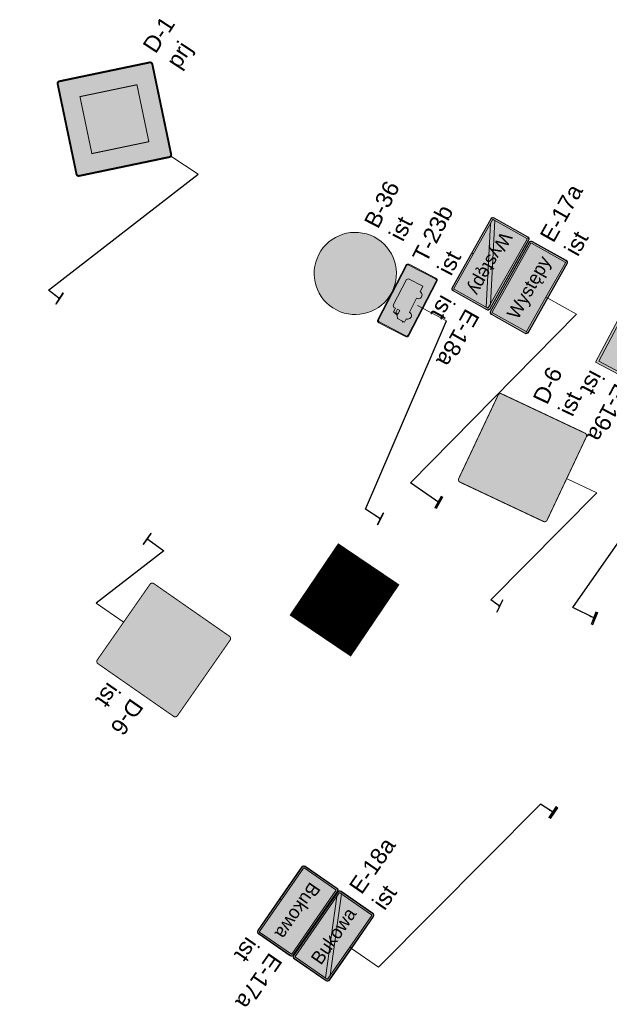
# Model space of a CAD drawing. Header units: metres. Extents: x 7442713 to 7443654, y 5636709 to 5637158.
# Tile 12 of 14: x 7443455 to 7443491, y 5637082 to 5637142. Entities that reach past the tile are written whole.
import ezdxf
from ezdxf.enums import TextEntityAlignment as Align

# ---------------------------------------------------------------- set-up
doc = ezdxf.new("R2010")
doc.units = ezdxf.units.M
doc.linetypes.add('DASHED2', pattern=[0.375, 0.25, -0.125])
for name, color, linetype in [('gaPionowe', 7, 'Continuous'), ('K_krawędź pobocza', 7, 'Continuous'), ('zzz.gaVSDodTekst', 7, 'Continuous'), ('zzz.gaVSDomyslna', 7, 'Continuous'), ('zzz.gaVSNazwa', 7, 'Continuous'), ('zzz.gaVSStan', 7, 'Continuous'), ('zzz.gaVSWielkość', 7, 'Continuous')]:
    doc.layers.add(name, color=color, linetype=linetype)
doc.styles.add('GA-ATR-TEXT', font='arial.ttf', dxfattribs={"width": 0.9})
doc.styles.add('GA-SIGN-TEXT', font='GA_OZ_PION.ttf')
doc.styles.get("Standard").update_dxf_attribs({"font": 'simplex.shx'})
doc.dimstyles.new('GA-LEADER', dxfattribs={"dimtxt": 1, "dimasz": 1, "dimexe": 1, "dimexo": 1, "dimgap": 1, "dimtad": 1, "dimtxsty": 'Standard', "dimcen": 1, "dimadec": 0, "dimazin": 0, "dimtfac": 1, "dimtmove": 0, "dimatfit": 3, "dimfxl": 1, "dimarcsym": 0})

# ---------------------------------------------------------------- blocks, each defined once
blk = doc.blocks.new('gaVSPos')
blk.add_point((0, 0))
blk = doc.blocks.new('gaVSTVcolumn0')
at = {"color": 0, "linetype": 'ByBlock', "lineweight": -2}
for p, q in [((-400, -30), (400, -30)), ((-400, -60), (-400, -30)), ((400, -60), (-400, -60)), ((400, -30), (400, -60))]:
    blk.add_line(p, q, dxfattribs=at)
blk.add_circle((0, 0), 30, dxfattribs=at)
blk = doc.blocks.new('gaVScolumn0')
at = {"color": 0, "linetype": 'ByBlock', "lineweight": -2}
blk.add_line((0, 0), (0, 400), dxfattribs=at)
at = {"color": 7, "style": 'GA-ATR-TEXT', "width": 0.9}
blk.add_attdef('X2', text='', height=150, dxfattribs=at).set_placement((-50, 0), align=Align.BOTTOM_RIGHT)
blk = doc.blocks.new('*U1036')
at = {"layer": 'zzz.gaVSDomyslna', "true_color": 0xffffff}
h = blk.add_hatch(color=7, dxfattribs=at)
edge = h.paths.add_edge_path()
edge.add_line((0, 0), (-370, 0))
edge.add_arc((-370, 30), 30, 179.9999572, 270.0000428, ccw=False)
edge.add_line((-400, 30), (-400, 396.6664))
edge.add_arc((-370, 396.6664), 30, 89.9999572, 180.0000428, ccw=False)
edge.add_line((-370, 426.6664), (370, 426.6664))
edge.add_arc((370, 396.6664), 30, -0.0000428, 90.0000428, ccw=False)
edge.add_line((400, 396.6664), (400, 30))
edge.add_arc((370, 30), 30, -90.0000428, 0.0000428, ccw=False)
edge.add_line((370, 0), (0, 0))
at = {"layer": 'zzz.gaVSDomyslna', "true_color": 0x000000}
h = blk.add_hatch(color=18, dxfattribs=at)
edge = h.paths.add_edge_path()
edge.add_line((0, 0), (0, 10))
edge.add_line((0, 10), (370, 10))
edge.add_arc((370, 30), 20, 269.9999572, 360.0000428)
edge.add_line((390, 30), (390, 396.6664))
edge.add_arc((370, 396.6664), 20, 359.9999572, 450.0000428)
edge.add_line((370, 416.6664), (-370, 416.6664))
edge.add_arc((-370, 396.6664), 20, 89.9999572, 180.0000428)
edge.add_line((-390, 396.6664), (-390, 30))
edge.add_arc((-370, 30), 20, 179.9999572, 270.0000428)
edge.add_line((-370, 10), (0, 10))
edge.add_line((0, 10), (0, 0))
edge.add_line((0, 0), (-370, 0))
edge.add_arc((-370, 30), 30, 179.9999572, 270.0000428, ccw=False)
edge.add_line((-400, 30), (-400, 396.6664))
edge.add_arc((-370, 396.6664), 30, 89.9999572, 180.0000428, ccw=False)
edge.add_line((-370, 426.6664), (370, 426.6664))
edge.add_arc((370, 396.6664), 30, -0.0000428, 90.0000428, ccw=False)
edge.add_line((400, 396.6664), (400, 30))
edge.add_arc((370, 30), 30, -90.0000428, 0.0000428, ccw=False)
edge.add_line((370, 0), (0, 0))
at = {"layer": 'zzz.gaVSDomyslna', "color": 7, "lineweight": 0, "true_color": 0xffffff}
blk.add_lwpolyline([(0, 0), (-370, 0, -0.414214), (-400, 30), (-400, 396.6664, -0.414214), (-370, 426.6664), (370, 426.6664, -0.414214), (400, 396.6664), (400, 30, -0.414214), (370, 0), (0, 0)], format="xyb", close=True, dxfattribs=at)
at = {"layer": 'zzz.gaVSDomyslna', "color": 18, "lineweight": 0, "true_color": 0x000000}
blk.add_lwpolyline([(0, 0), (0, 10), (370, 10, 0.414214), (390, 30), (390, 396.6664, 0.414214), (370, 416.6664), (-370, 416.6664, 0.414214), (-390, 396.6664), (-390, 30, 0.414214), (-370, 10), (0, 10), (0, 0), (-370, 0, -0.414214), (-400, 30), (-400, 396.6664, -0.414214), (-370, 426.6664), (370, 426.6664, -0.414214), (400, 396.6664), (400, 30, -0.414214), (370, 0), (0, 0)], format="xyb", close=True, dxfattribs=at)
blk = doc.blocks.new('*U1034')
at = {"layer": 'zzz.gaVSDomyslna', "linetype": 'ByBlock', "lineweight": -2, "true_color": 0x000000}
h = blk.add_hatch(color=18, dxfattribs=at)
h.paths.add_polyline_path([(240, 240), (220, 260), (-130, 260), (-150, 240), (-150, 220), (-200.5, 220), (-214, 160), (-250, 140), (-250, 70), (-260, 70), (-260, 60), (-250, 60), (-250, 45), (-205, 45, 1), (-115, 45), (75, 45, 1), (165, 45), (240, 45)])
h.paths.add_polyline_path([(-150, 160), (-200.909, 160), (-194.773, 190), (-150, 190)], flags=16)
at = {"layer": 'zzz.gaVSDomyslna', "color": 18, "linetype": 'ByBlock', "lineweight": -2, "true_color": 0x000000}
for p, q in [((-150, 240), (-130, 260)), ((-150, 220), (-150, 240)), ((-130, 260), (220, 260)), ((240, 240), (220, 260)), ((240, 45), (240, 240)), ((-250, 140), (-214, 160)), ((-250, 70), (-250, 140)), ((-200.5, 220), (-214, 160)), ((-200.909, 160), (-194.773, 190)), ((-200.909, 160), (-150, 160)), ((-200.5, 220), (-150, 220)), ((-194.773, 190), (-150, 190)), ((-150, 160), (-150, 190)), ((-260, 60), (-260, 70)), ((-260, 70), (-250, 70)), ((-260, 60), (-250, 60)), ((-250, 45), (-250, 60)), ((-250, 45), (-205, 45)), ((-115, 45), (75, 45)), ((165, 45), (240, 45))]:
    blk.add_line(p, q, dxfattribs=at)
for centre in [(-160, 45), (120, 45)]:
    blk.add_arc(centre, 45, 179.999848, 0, dxfattribs=at)
blk = doc.blocks.new('*U1035')
at = {"layer": 'zzz.gaVSDomyslna', "color": 18, "lineweight": 13, "true_color": 0x000000}
blk.add_blockref('*U1034', (0, 80), dxfattribs=at)
blk = doc.blocks.new('*U1033')
at = {"layer": 'zzz.gaVSDomyslna', "lineweight": 13}
for name in ['*U1036', '*U1035']:
    blk.add_blockref(name, (0, 0), dxfattribs=at)
at = {"layer": 'zzz.gaVSDodTekst', "flags": 1}
blk.add_attdef('Addtext', text='', height=1, dxfattribs=at).set_placement((0, 0), align=Align.MIDDLE_LEFT)
at = {"layer": 'zzz.gaVSDomyslna', "flags": 1}
for tag in ['Height', 'Width', 'Position', 'Route', 'ItemNo', 'ID']:
    blk.add_attdef(tag, text='', height=1, dxfattribs=at).set_placement((0, 0), align=Align.MIDDLE_LEFT)
at = {"layer": 'zzz.gaVSNazwa', "style": 'GA-ATR-TEXT'}
blk.add_attdef('Name', text='', height=200, dxfattribs=at).set_placement((500, 313), align=Align.MIDDLE_LEFT)
at = {"layer": 'zzz.gaVSStan', "style": 'GA-ATR-TEXT'}
blk.add_attdef('State', text='', height=200, dxfattribs=at).set_placement((500, -27), align=Align.MIDDLE_LEFT)
at = {"layer": 'zzz.gaVSWielkość', "flags": 1}
blk.add_attdef('Size', text='', height=1, dxfattribs=at).set_placement((0, 0), align=Align.MIDDLE_LEFT)
blk = doc.blocks.new('*U1038')
at = {"layer": 'zzz.gaVSDomyslna', "linetype": 'ByBlock', "lineweight": -2, "true_color": 0x4c4c4c}
h = blk.add_hatch(color=251, dxfattribs=at)
h.paths.add_polyline_path([(-400, 400, 1), (400, 400, 1)])
h.paths.add_polyline_path([(320, 400, -1), (-320, 400, -1)], flags=16)
at = {"layer": 'zzz.gaVSDomyslna', "color": 251, "lineweight": 0, "true_color": 0x4c4c4c}
blk.add_lwpolyline([(0, 800, -1), (0, 0, -1), (0, 800, -2.58748)], format="xyb", dxfattribs=at)
blk = doc.blocks.new('*U1039')
at = {"layer": 'zzz.gaVSDomyslna', "lineweight": 0, "true_color": 0xffffff}
blk.add_hatch(color=7, dxfattribs=at).paths.add_polyline_path([(320, 400, 1), (-320, 400, 1)])
blk = doc.blocks.new('*U1040')
at = {"layer": 'zzz.gaVSDomyslna', "lineweight": 0, "true_color": 0x2e2e2e}
h = blk.add_hatch(color=250, dxfattribs=at)
h.paths.add_polyline_path([(245.965, 594.111), (51.8545, 400), (245.965, 205.889, 0.347061)])
h.paths.add_polyline_path([(194.111, 645.965, 0.347061), (-194.111, 645.965), (0, 451.854)])
h.paths.add_polyline_path([(-245.965, 594.111, 0.347061), (-245.965, 205.889), (-51.8545, 400)])
h.paths.add_polyline_path([(194.111, 154.035), (0, 348.146), (-194.111, 154.035, 0.347061)])
blk = doc.blocks.new('*U1041')
at = {"layer": 'zzz.gaVSDomyslna', "lineweight": 0, "true_color": 0x4c4c4c}
blk.add_hatch(color=251, dxfattribs=at).paths.add_polyline_path([(-246.491, 604.064, -0.0469785), (-204.064, 646.491), (246.491, 195.936, -0.0469785), (204.064, 153.509)])
blk = doc.blocks.new('*U1042')
at = {"layer": 'zzz.gaVSDomyslna', "lineweight": 0, "true_color": 0x4c4c4c}
blk.add_hatch(color=251, dxfattribs=at).paths.add_polyline_path([(246.491, 604.064, 0.0469785), (204.064, 646.491), (-246.491, 195.936, 0.0469785), (-204.064, 153.509)])
blk = doc.blocks.new('*U1044')
at = {"layer": 'zzz.gaVSDomyslna', "color": 251, "lineweight": 13, "true_color": 0x4c4c4c, "xscale": 1.25, "yscale": 1.25}
for name in ['*U1038', '*U1041', '*U1042']:
    blk.add_blockref(name, (0, 0), dxfattribs=at)
at = {"layer": 'zzz.gaVSDomyslna', "color": 7, "lineweight": 13, "true_color": 0xffffff, "xscale": 1.25, "yscale": 1.25}
blk.add_blockref('*U1039', (0, 0), dxfattribs=at)
at = {"layer": 'zzz.gaVSDomyslna', "color": 250, "lineweight": 13, "true_color": 0x2e2e2e, "xscale": 1.25, "yscale": 1.25}
blk.add_blockref('*U1040', (0, 0), dxfattribs=at)
blk = doc.blocks.new('*U1037')
at = {"layer": 'zzz.gaVSDomyslna', "lineweight": 13}
blk.add_blockref('*U1044', (0, 0), dxfattribs=at)
at = {"layer": 'zzz.gaVSDodTekst', "flags": 1}
blk.add_attdef('Addtext', text='', height=1, dxfattribs=at).set_placement((0, 0), align=Align.MIDDLE_LEFT)
at = {"layer": 'zzz.gaVSDomyslna', "flags": 1}
for tag in ['Height', 'Width', 'Position', 'Route', 'ItemNo', 'ID']:
    blk.add_attdef(tag, text='', height=1, dxfattribs=at).set_placement((0, 0), align=Align.MIDDLE_LEFT)
at = {"layer": 'zzz.gaVSNazwa', "style": 'GA-ATR-TEXT'}
blk.add_attdef('Name', text='', height=200, dxfattribs=at).set_placement((600, 600), align=Align.MIDDLE_LEFT)
at = {"layer": 'zzz.gaVSStan', "style": 'GA-ATR-TEXT'}
blk.add_attdef('State', text='', height=200, dxfattribs=at).set_placement((600, 260), align=Align.MIDDLE_LEFT)
at = {"layer": 'zzz.gaVSWielkość', "flags": 1}
blk.add_attdef('Size', text='', height=1, dxfattribs=at).set_placement((0, 0), align=Align.MIDDLE_LEFT)
blk = doc.blocks.new('*U1046')
at = {"layer": 'zzz.gaVSDomyslna', "lineweight": 0, "true_color": 0x2e2e2e}
h = blk.add_hatch(color=250, dxfattribs=at)
edge = h.paths.add_edge_path()
edge.add_line((-280, 594), (280, 594))
edge.add_arc((280, 580), 14, -0.00027, 89.99994, ccw=False)
edge.add_line((294, 580), (294, 20))
edge.add_arc((280, 20), 14, -89.99991, -0.00027, ccw=False)
edge.add_line((280, 6), (-280, 6))
edge.add_arc((-280, 20), 14, 180.00015, 269.99979, ccw=False)
edge.add_line((-294, 20), (-294, 580))
edge.add_arc((-280, 580), 14, 89.99994, 180.00015, ccw=False)
blk = doc.blocks.new('*U1047')
at = {"layer": 'zzz.gaVSDomyslna', "color": 7, "lineweight": 0, "true_color": 0xffffff, "const_width": 6}
blk.add_lwpolyline([(280, 3), (-280, 3, -0.414214), (-297, 20), (-297, 580, -0.414214), (-280, 597), (280, 597, -0.414214), (297, 580), (297, 20, -0.414214), (280, 3, -1)], format="xyb", dxfattribs=at)
blk = doc.blocks.new('*U1048')
at = {"layer": 'zzz.gaVSDomyslna', "lineweight": 0, "true_color": 0xffffff}
blk.add_hatch(color=7, dxfattribs=at).paths.add_polyline_path([(0, 484), (-279.438, 0), (279.438, 0)])
blk = doc.blocks.new('*U1049')
at = {"layer": 'zzz.gaVSDomyslna', "lineweight": 0, "true_color": 0x000000}
h = blk.add_hatch(color=18, dxfattribs=at)
h.paths.add_polyline_path([(-24, 372, 1), (24, 372, 1)])
h.paths.add_polyline_path([(49.7297, 326.351), (0, 345), (-37.2973, 261.081), (-87.4155, 210.963), (-75.7601, 185.321), (-18.6486, 242.432), (-9.72973, 259.459), (0, 186.486), (-46.6216, 121.216), (-77.8378, 27.5676), (-112.5, 23.2348), (-112.5, 11.6777), (-51.0384, 0), (-18.6486, 102.568), (20.4993, 150.613), (90.969, 27.2907), (68.459, 9.13869), (68.459, 0), (93.2432, 0), (134.934, 23.8234), (57.3273, 171.982), (59.8365, 179.509), (49.7297, 223.784), (49.7297, 279.73), (74.5946, 247.095), (74.5946, 163.176), (99.4595, 177.162), (99.4595, 261.081)])
h.paths.add_polyline_path([(219.122, 83.9189), (111.876, 83.9189), (121.645, 65.2703), (228.446, 65.2703)])
h.paths.add_polyline_path([(50.0186, 83.9189), (-16.7151, 83.9189), (-22.6042, 65.2703), (60.675, 65.2703)], flags=17)
h.paths.add_polyline_path([(-66.917, 83.9189), (-219.122, 83.9189), (-228.446, 65.2703), (-73.1332, 65.2703)])
blk = doc.blocks.new('*U1051')
at = {"layer": 'zzz.gaVSDomyslna', "color": 7, "lineweight": 13, "true_color": 0xffffff, "xscale": 2, "yscale": 2}
for name, p in [('*U1047', (0, 0)), ('*U1048', (0, 192))]:
    blk.add_blockref(name, p, dxfattribs=at)
at = {"layer": 'zzz.gaVSDomyslna', "color": 250, "lineweight": 13, "true_color": 0x2e2e2e, "xscale": 2, "yscale": 2}
blk.add_blockref('*U1046', (0, 0), dxfattribs=at)
at = {"layer": 'zzz.gaVSDomyslna', "color": 18, "lineweight": 13, "true_color": 0x000000, "xscale": 2, "yscale": 2}
blk.add_blockref('*U1049', (0, 216), dxfattribs=at)
blk = doc.blocks.new('*U1045')
at = {"layer": 'zzz.gaVSDomyslna', "lineweight": 13}
blk.add_blockref('*U1051', (0, 0), dxfattribs=at)
at = {"layer": 'zzz.gaVSDodTekst', "flags": 1}
blk.add_attdef('Addtext', text='', height=1, dxfattribs=at).set_placement((0, 0), align=Align.MIDDLE_LEFT)
at = {"layer": 'zzz.gaVSDomyslna', "flags": 1}
for tag in ['Height', 'Width', 'Position', 'Route', 'ItemNo', 'ID']:
    blk.add_attdef(tag, text='', height=1, dxfattribs=at).set_placement((0, 0), align=Align.MIDDLE_LEFT)
at = {"layer": 'zzz.gaVSNazwa', "style": 'GA-ATR-TEXT'}
blk.add_attdef('Name', text='', height=200, dxfattribs=at).set_placement((700, 700), align=Align.MIDDLE_LEFT)
at = {"layer": 'zzz.gaVSStan', "style": 'GA-ATR-TEXT'}
blk.add_attdef('State', text='', height=200, dxfattribs=at).set_placement((700, 360), align=Align.MIDDLE_LEFT)
at = {"layer": 'zzz.gaVSWielkość', "flags": 1}
blk.add_attdef('Size', text='', height=1, dxfattribs=at).set_placement((0, 0), align=Align.MIDDLE_LEFT)
blk = doc.blocks.new('*U1053')
at = {"layer": 'zzz.gaVSDomyslna', "lineweight": 0, "true_color": 0x2e2e2e}
h = blk.add_hatch(color=250, dxfattribs=at)
edge = h.paths.add_edge_path()
edge.add_line((-280, 594), (280, 594))
edge.add_arc((280, 580), 14, -0.00027, 89.99994, ccw=False)
edge.add_line((294, 580), (294, 20))
edge.add_arc((280, 20), 14, -89.99991, -0.00027, ccw=False)
edge.add_line((280, 6), (-280, 6))
edge.add_arc((-280, 20), 14, 180.00015, 269.99979, ccw=False)
edge.add_line((-294, 20), (-294, 580))
edge.add_arc((-280, 580), 14, 89.99994, 180.00015, ccw=False)
blk = doc.blocks.new('*U1054')
at = {"layer": 'zzz.gaVSDomyslna', "color": 7, "lineweight": 0, "true_color": 0xffffff, "const_width": 6}
blk.add_lwpolyline([(280, 3), (-280, 3, -0.414214), (-297, 20), (-297, 580, -0.414214), (-280, 597), (280, 597, -0.414214), (297, 580), (297, 20, -0.414214), (280, 3, -1)], format="xyb", dxfattribs=at)
blk = doc.blocks.new('*U1055')
at = {"layer": 'zzz.gaVSDomyslna', "lineweight": 0, "true_color": 0xffffff}
blk.add_hatch(color=7, dxfattribs=at).paths.add_polyline_path([(0, 484), (-279.438, 0), (279.438, 0)])
blk = doc.blocks.new('*U1056')
at = {"layer": 'zzz.gaVSDomyslna', "lineweight": 0, "true_color": 0x000000}
h = blk.add_hatch(color=18, dxfattribs=at)
h.paths.add_polyline_path([(-24, 372, 1), (24, 372, 1)])
h.paths.add_polyline_path([(49.7297, 326.351), (0, 345), (-37.2973, 261.081), (-87.4155, 210.963), (-75.7601, 185.321), (-18.6486, 242.432), (-9.72973, 259.459), (0, 186.486), (-46.6216, 121.216), (-77.8378, 27.5676), (-112.5, 23.2348), (-112.5, 11.6777), (-51.0384, 0), (-18.6486, 102.568), (20.4993, 150.613), (90.969, 27.2907), (68.459, 9.13869), (68.459, 0), (93.2432, 0), (134.934, 23.8234), (57.3273, 171.982), (59.8365, 179.509), (49.7297, 223.784), (49.7297, 279.73), (74.5946, 247.095), (74.5946, 163.176), (99.4595, 177.162), (99.4595, 261.081)])
h.paths.add_polyline_path([(219.122, 83.9189), (111.876, 83.9189), (121.645, 65.2703), (228.446, 65.2703)])
h.paths.add_polyline_path([(50.0186, 83.9189), (-16.7151, 83.9189), (-22.6042, 65.2703), (60.675, 65.2703)], flags=17)
h.paths.add_polyline_path([(-66.917, 83.9189), (-219.122, 83.9189), (-228.446, 65.2703), (-73.1332, 65.2703)])
blk = doc.blocks.new('*U1058')
at = {"layer": 'zzz.gaVSDomyslna', "color": 7, "lineweight": 13, "true_color": 0xffffff, "xscale": 2, "yscale": 2}
for name, p in [('*U1054', (0, 0)), ('*U1055', (0, 192))]:
    blk.add_blockref(name, p, dxfattribs=at)
at = {"layer": 'zzz.gaVSDomyslna', "color": 250, "lineweight": 13, "true_color": 0x2e2e2e, "xscale": 2, "yscale": 2}
blk.add_blockref('*U1053', (0, 0), dxfattribs=at)
at = {"layer": 'zzz.gaVSDomyslna', "color": 18, "lineweight": 13, "true_color": 0x000000, "xscale": 2, "yscale": 2}
blk.add_blockref('*U1056', (0, 216), dxfattribs=at)
blk = doc.blocks.new('*U1052')
at = {"layer": 'zzz.gaVSDomyslna', "lineweight": 13}
blk.add_blockref('*U1058', (0, 0), dxfattribs=at)
at = {"layer": 'zzz.gaVSDodTekst', "flags": 1}
blk.add_attdef('Addtext', text='', height=1, dxfattribs=at).set_placement((0, 0), align=Align.MIDDLE_LEFT)
at = {"layer": 'zzz.gaVSDomyslna', "flags": 1}
for tag in ['Height', 'Width', 'Position', 'Route', 'ItemNo', 'ID']:
    blk.add_attdef(tag, text='', height=1, dxfattribs=at).set_placement((0, 0), align=Align.MIDDLE_LEFT)
at = {"layer": 'zzz.gaVSNazwa', "style": 'GA-ATR-TEXT'}
blk.add_attdef('Name', text='', height=200, dxfattribs=at).set_placement((700, 700), align=Align.MIDDLE_LEFT)
at = {"layer": 'zzz.gaVSStan', "style": 'GA-ATR-TEXT'}
blk.add_attdef('State', text='', height=200, dxfattribs=at).set_placement((700, 360), align=Align.MIDDLE_LEFT)
at = {"layer": 'zzz.gaVSWielkość', "flags": 1}
blk.add_attdef('Size', text='', height=1, dxfattribs=at).set_placement((0, 0), align=Align.MIDDLE_LEFT)
blk = doc.blocks.new('*U1061')
at = {"layer": 'zzz.gaVSDomyslna', "true_color": 0x2c2c2c}
h = blk.add_hatch(color=250, dxfattribs=at)
edge = h.paths.add_edge_path()
edge.add_line((0, 0), (-480.4, 0))
edge.add_arc((-480.4, 30), 30, 179.99996, 270.00004, ccw=False)
edge.add_line((-510.4, 30), (-510.4, 500))
edge.add_arc((-480.4, 500), 30, 89.99996, 180.00004, ccw=False)
edge.add_line((-480.4, 530), (480.4, 530))
edge.add_arc((480.4, 500), 30, -0.00004, 90.00004, ccw=False)
edge.add_line((510.4, 500), (510.4, 30))
edge.add_arc((480.4, 30), 30, -90.00004, 0.00004, ccw=False)
edge.add_line((480.4, 0), (0, 0))
at = {"layer": 'zzz.gaVSDomyslna', "true_color": 0xffffff}
h = blk.add_hatch(color=7, dxfattribs=at)
edge = h.paths.add_edge_path()
edge.add_line((0, 5), (0, 25))
edge.add_line((0, 25), (480.4, 25))
edge.add_arc((480.4, 30), 5, 269.99996, 360.00004)
edge.add_line((485.4, 30), (485.4, 500))
edge.add_arc((480.4, 500), 5, 359.99996, 450.00004)
edge.add_line((480.4, 505), (-480.4, 505))
edge.add_arc((-480.4, 500), 5, 89.99996, 180.00004)
edge.add_line((-485.4, 500), (-485.4, 30))
edge.add_arc((-480.4, 30), 5, 179.99996, 270.00004)
edge.add_line((-480.4, 25), (0, 25))
edge.add_line((0, 25), (0, 5))
edge.add_line((0, 5), (-480.4, 5))
edge.add_arc((-480.4, 30), 25, 179.99996, 270.00004, ccw=False)
edge.add_line((-505.4, 30), (-505.4, 500))
edge.add_arc((-480.4, 500), 25, 89.99996, 180.00004, ccw=False)
edge.add_line((-480.4, 525), (480.4, 525))
edge.add_arc((480.4, 500), 25, -0.00004, 90.00004, ccw=False)
edge.add_line((505.4, 500), (505.4, 30))
edge.add_arc((480.4, 30), 25, -90.00004, 0.00004, ccw=False)
edge.add_line((480.4, 5), (0, 5))
at = {"layer": 'zzz.gaVSDomyslna', "color": 250, "lineweight": 0, "true_color": 0x2c2c2c}
blk.add_lwpolyline([(0, 0), (-480.4, 0, -0.414214), (-510.4, 30), (-510.4, 500, -0.414214), (-480.4, 530), (480.4, 530, -0.414214), (510.4, 500), (510.4, 30, -0.414214), (480.4, 0), (0, 0)], format="xyb", close=True, dxfattribs=at)
at = {"layer": 'zzz.gaVSDomyslna', "color": 7, "lineweight": 0, "true_color": 0xffffff}
blk.add_lwpolyline([(0, 5), (0, 25), (480.4, 25, 0.414214), (485.4, 30), (485.4, 500, 0.414214), (480.4, 505), (-480.4, 505, 0.414214), (-485.4, 500), (-485.4, 30, 0.414214), (-480.4, 25), (0, 25), (0, 5), (-480.4, 5, -0.414214), (-505.4, 30), (-505.4, 500, -0.414214), (-480.4, 525), (480.4, 525, -0.414214), (505.4, 500), (505.4, 30, -0.414214), (480.4, 5), (0, 5)], format="xyb", close=True, dxfattribs=at)
blk = doc.blocks.new('*U1060')
at = {"layer": 'zzz.gaVSDomyslna', "color": 7, "lineweight": 13, "true_color": 0xffffff, "style": 'GA-SIGN-TEXT'}
blk.add_text('Występy', height=162, dxfattribs=at).set_placement((0, 184), align=Align.CENTER)
blk = doc.blocks.new('*U1059')
at = {"layer": 'zzz.gaVSDomyslna', "lineweight": 13}
for name in ['*U1061', '*U1060']:
    blk.add_blockref(name, (0, 0), dxfattribs=at)
at = {"layer": 'zzz.gaVSDodTekst', "flags": 1}
blk.add_attdef('Addtext', text='', height=1, dxfattribs=at).set_placement((0, 0), align=Align.MIDDLE_LEFT)
at = {"layer": 'zzz.gaVSDomyslna', "flags": 1}
for tag in ['Height', 'Width', 'Position', 'Route', 'ItemNo', 'ID']:
    blk.add_attdef(tag, text='', height=1, dxfattribs=at).set_placement((0, 0), align=Align.MIDDLE_LEFT)
at = {"layer": 'zzz.gaVSNazwa', "style": 'GA-ATR-TEXT'}
blk.add_attdef('Name', text='', height=200, dxfattribs=at).set_placement((610, 365), align=Align.MIDDLE_LEFT)
at = {"layer": 'zzz.gaVSStan', "style": 'GA-ATR-TEXT'}
blk.add_attdef('State', text='', height=200, dxfattribs=at).set_placement((610, 25), align=Align.MIDDLE_LEFT)
at = {"layer": 'zzz.gaVSWielkość', "flags": 1}
blk.add_attdef('Size', text='', height=1, dxfattribs=at).set_placement((0, 0), align=Align.MIDDLE_LEFT)
blk = doc.blocks.new('gaVSTVcolumn0R')
at = {"color": 0, "linetype": 'ByBlock', "lineweight": -2}
for p, q in [((400, 60), (-400, 60)), ((-400, 60), (-400, 30)), ((-400, 30), (400, 30)), ((400, 30), (400, 60))]:
    blk.add_line(p, q, dxfattribs=at)
blk = doc.blocks.new('*U1065')
at = {"layer": 'zzz.gaVSDomyslna', "true_color": 0x2c2c2c}
h = blk.add_hatch(color=250, dxfattribs=at)
edge = h.paths.add_edge_path()
edge.add_line((0, 0), (-480.4, 0))
edge.add_arc((-480.4, 30), 30, 179.99996, 270.00004, ccw=False)
edge.add_line((-510.4, 30), (-510.4, 500))
edge.add_arc((-480.4, 500), 30, 89.99996, 180.00004, ccw=False)
edge.add_line((-480.4, 530), (480.4, 530))
edge.add_arc((480.4, 500), 30, -0.00004, 90.00004, ccw=False)
edge.add_line((510.4, 500), (510.4, 30))
edge.add_arc((480.4, 30), 30, -90.00004, 0.00004, ccw=False)
edge.add_line((480.4, 0), (0, 0))
at = {"layer": 'zzz.gaVSDomyslna', "true_color": 0xffffff}
h = blk.add_hatch(color=7, dxfattribs=at)
edge = h.paths.add_edge_path()
edge.add_line((0, 5), (0, 25))
edge.add_line((0, 25), (480.4, 25))
edge.add_arc((480.4, 30), 5, 269.99996, 360.00004)
edge.add_line((485.4, 30), (485.4, 500))
edge.add_arc((480.4, 500), 5, 359.99996, 450.00004)
edge.add_line((480.4, 505), (-480.4, 505))
edge.add_arc((-480.4, 500), 5, 89.99996, 180.00004)
edge.add_line((-485.4, 500), (-485.4, 30))
edge.add_arc((-480.4, 30), 5, 179.99996, 270.00004)
edge.add_line((-480.4, 25), (0, 25))
edge.add_line((0, 25), (0, 5))
edge.add_line((0, 5), (-480.4, 5))
edge.add_arc((-480.4, 30), 25, 179.99996, 270.00004, ccw=False)
edge.add_line((-505.4, 30), (-505.4, 500))
edge.add_arc((-480.4, 500), 25, 89.99996, 180.00004, ccw=False)
edge.add_line((-480.4, 525), (480.4, 525))
edge.add_arc((480.4, 500), 25, -0.00004, 90.00004, ccw=False)
edge.add_line((505.4, 500), (505.4, 30))
edge.add_arc((480.4, 30), 25, -90.00004, 0.00004, ccw=False)
edge.add_line((480.4, 5), (0, 5))
at = {"layer": 'zzz.gaVSDomyslna', "color": 250, "lineweight": 0, "true_color": 0x2c2c2c}
blk.add_lwpolyline([(0, 0), (-480.4, 0, -0.414214), (-510.4, 30), (-510.4, 500, -0.414214), (-480.4, 530), (480.4, 530, -0.414214), (510.4, 500), (510.4, 30, -0.414214), (480.4, 0), (0, 0)], format="xyb", close=True, dxfattribs=at)
at = {"layer": 'zzz.gaVSDomyslna', "color": 7, "lineweight": 0, "true_color": 0xffffff}
blk.add_lwpolyline([(0, 5), (0, 25), (480.4, 25, 0.414214), (485.4, 30), (485.4, 500, 0.414214), (480.4, 505), (-480.4, 505, 0.414214), (-485.4, 500), (-485.4, 30, 0.414214), (-480.4, 25), (0, 25), (0, 5), (-480.4, 5, -0.414214), (-505.4, 30), (-505.4, 500, -0.414214), (-480.4, 525), (480.4, 525, -0.414214), (505.4, 500), (505.4, 30, -0.414214), (480.4, 5), (0, 5)], format="xyb", close=True, dxfattribs=at)
blk = doc.blocks.new('*U1064')
at = {"layer": 'zzz.gaVSDomyslna', "color": 7, "lineweight": 13, "true_color": 0xffffff, "style": 'GA-SIGN-TEXT'}
blk.add_text('Występy', height=162, dxfattribs=at).set_placement((0, 184), align=Align.CENTER)
blk = doc.blocks.new('*U1066')
at = {"layer": 'zzz.gaVSDomyslna', "true_color": 0x4c4c4c}
h = blk.add_hatch(color=251, dxfattribs=at)
edge = h.paths.add_edge_path()
edge.add_arc((480, 500), 5, 0, 90, ccw=False)
edge.add_line((485, 500), (485, 477))
edge.add_line((485, 477), (-429, 25))
edge.add_line((-429, 25), (-480, 25))
edge.add_arc((-480, 30), 5, 180, 270, ccw=False)
edge.add_line((-485, 30), (-485, 53))
edge.add_line((-485, 53), (429, 505))
edge.add_line((429, 505), (480, 505))
at = {"layer": 'zzz.gaVSDomyslna', "color": 251, "lineweight": 0, "true_color": 0x4c4c4c}
blk.add_lwpolyline([(480, 505, -0.414214), (485, 500), (485, 477), (-429, 25), (-480, 25, -0.414214), (-485, 30), (-485, 53), (429, 505)], format="xyb", close=True, dxfattribs=at)
blk = doc.blocks.new('*U1063')
at = {"layer": 'zzz.gaVSDomyslna', "lineweight": 13}
for name in ['*U1065', '*U1066', '*U1064']:
    blk.add_blockref(name, (0, 0), dxfattribs=at)
at = {"layer": 'zzz.gaVSDodTekst', "flags": 1}
blk.add_attdef('Addtext', text='', height=1, dxfattribs=at).set_placement((0, 0), align=Align.MIDDLE_LEFT)
at = {"layer": 'zzz.gaVSDomyslna', "flags": 1}
for tag in ['Height', 'Width', 'Position', 'Route', 'ItemNo', 'ID']:
    blk.add_attdef(tag, text='', height=1, dxfattribs=at).set_placement((0, 0), align=Align.MIDDLE_LEFT)
at = {"layer": 'zzz.gaVSNazwa', "style": 'GA-ATR-TEXT'}
blk.add_attdef('Name', text='', height=200, dxfattribs=at).set_placement((610, 365), align=Align.MIDDLE_LEFT)
at = {"layer": 'zzz.gaVSStan', "style": 'GA-ATR-TEXT'}
blk.add_attdef('State', text='', height=200, dxfattribs=at).set_placement((610, 25), align=Align.MIDDLE_LEFT)
at = {"layer": 'zzz.gaVSWielkość', "flags": 1}
blk.add_attdef('Size', text='', height=1, dxfattribs=at).set_placement((0, 0), align=Align.MIDDLE_LEFT)
blk = doc.blocks.new('*U1069')
at = {"layer": 'zzz.gaVSDomyslna', "true_color": 0x2c2c2c}
h = blk.add_hatch(color=250, dxfattribs=at)
edge = h.paths.add_edge_path()
edge.add_line((0, 0), (-470, 0))
edge.add_arc((-470, 30), 30, 180, 270, ccw=False)
edge.add_line((-500, 30), (-500, 500))
edge.add_arc((-470, 500), 30, 90, 180, ccw=False)
edge.add_line((-470, 530), (470, 530))
edge.add_arc((470, 500), 30, 0, 90, ccw=False)
edge.add_line((500, 500), (500, 30))
edge.add_arc((470, 30), 30, -90, 0, ccw=False)
edge.add_line((470, 0), (0, 0))
at = {"layer": 'zzz.gaVSDomyslna', "true_color": 0xffffff}
h = blk.add_hatch(color=7, dxfattribs=at)
edge = h.paths.add_edge_path()
edge.add_line((0, 5), (0, 25))
edge.add_line((0, 25), (470, 25))
edge.add_arc((470, 30), 5, 270, 360)
edge.add_line((475, 30), (475, 500))
edge.add_arc((470, 500), 5, 360, 450)
edge.add_line((470, 505), (-470, 505))
edge.add_arc((-470, 500), 5, 90, 180)
edge.add_line((-475, 500), (-475, 30))
edge.add_arc((-470, 30), 5, 180, 270)
edge.add_line((-470, 25), (0, 25))
edge.add_line((0, 25), (0, 5))
edge.add_line((0, 5), (-470, 5))
edge.add_arc((-470, 30), 25, 180, 270, ccw=False)
edge.add_line((-495, 30), (-495, 500))
edge.add_arc((-470, 500), 25, 90, 180, ccw=False)
edge.add_line((-470, 525), (470, 525))
edge.add_arc((470, 500), 25, 0, 90, ccw=False)
edge.add_line((495, 500), (495, 30))
edge.add_arc((470, 30), 25, -90, 0, ccw=False)
edge.add_line((470, 5), (0, 5))
at = {"layer": 'zzz.gaVSDomyslna', "color": 250, "lineweight": 0, "true_color": 0x2c2c2c}
blk.add_lwpolyline([(0, 0), (-470, 0, -0.414214), (-500, 30), (-500, 500, -0.414214), (-470, 530), (470, 530, -0.414214), (500, 500), (500, 30, -0.414214), (470, 0), (0, 0)], format="xyb", close=True, dxfattribs=at)
at = {"layer": 'zzz.gaVSDomyslna', "color": 7, "lineweight": 0, "true_color": 0xffffff}
blk.add_lwpolyline([(0, 5), (0, 25), (470, 25, 0.414214), (475, 30), (475, 500, 0.414214), (470, 505), (-470, 505, 0.414214), (-475, 500), (-475, 30, 0.414214), (-470, 25), (0, 25), (0, 5), (-470, 5, -0.414214), (-495, 30), (-495, 500, -0.414214), (-470, 525), (470, 525, -0.414214), (495, 500), (495, 30, -0.414214), (470, 5), (0, 5)], format="xyb", close=True, dxfattribs=at)
blk = doc.blocks.new('*U1068')
at = {"layer": 'zzz.gaVSDomyslna', "color": 7, "lineweight": 13, "true_color": 0xffffff, "style": 'GA-SIGN-TEXT'}
blk.add_text('Bukowa', height=162, dxfattribs=at).set_placement((0, 184), align=Align.CENTER)
blk = doc.blocks.new('*U1070')
at = {"layer": 'zzz.gaVSDomyslna', "true_color": 0x4c4c4c}
h = blk.add_hatch(color=251, dxfattribs=at)
edge = h.paths.add_edge_path()
edge.add_arc((470, 500), 5, 0, 90, ccw=False)
edge.add_line((475, 500), (475, 477))
edge.add_line((475, 477), (-420, 25))
edge.add_line((-420, 25), (-470, 25))
edge.add_arc((-470, 30), 5, 180, 270, ccw=False)
edge.add_line((-475, 30), (-475, 53))
edge.add_line((-475, 53), (420, 505))
edge.add_line((420, 505), (470, 505))
at = {"layer": 'zzz.gaVSDomyslna', "color": 251, "lineweight": 0, "true_color": 0x4c4c4c}
blk.add_lwpolyline([(470, 505, -0.414214), (475, 500), (475, 477), (-420, 25), (-470, 25, -0.414214), (-475, 30), (-475, 53), (420, 505)], format="xyb", close=True, dxfattribs=at)
blk = doc.blocks.new('*U1067')
at = {"layer": 'zzz.gaVSDomyslna', "lineweight": 13}
for name in ['*U1069', '*U1070', '*U1068']:
    blk.add_blockref(name, (0, 0), dxfattribs=at)
at = {"layer": 'zzz.gaVSDodTekst', "flags": 1}
blk.add_attdef('Addtext', text='', height=1, dxfattribs=at).set_placement((0, 0), align=Align.MIDDLE_LEFT)
at = {"layer": 'zzz.gaVSDomyslna', "flags": 1}
for tag in ['Height', 'Width', 'Position', 'Route', 'ItemNo', 'ID']:
    blk.add_attdef(tag, text='', height=1, dxfattribs=at).set_placement((0, 0), align=Align.MIDDLE_LEFT)
at = {"layer": 'zzz.gaVSNazwa', "style": 'GA-ATR-TEXT'}
blk.add_attdef('Name', text='', height=200, dxfattribs=at).set_placement((600, 365), align=Align.MIDDLE_LEFT)
at = {"layer": 'zzz.gaVSStan', "style": 'GA-ATR-TEXT'}
blk.add_attdef('State', text='', height=200, dxfattribs=at).set_placement((600, 25), align=Align.MIDDLE_LEFT)
at = {"layer": 'zzz.gaVSWielkość', "flags": 1}
blk.add_attdef('Size', text='', height=1, dxfattribs=at).set_placement((0, 0), align=Align.MIDDLE_LEFT)
blk = doc.blocks.new('*U1073')
at = {"layer": 'zzz.gaVSDomyslna', "true_color": 0x2c2c2c}
h = blk.add_hatch(color=250, dxfattribs=at)
edge = h.paths.add_edge_path()
edge.add_line((0, 0), (-470, 0))
edge.add_arc((-470, 30), 30, 180, 270, ccw=False)
edge.add_line((-500, 30), (-500, 500))
edge.add_arc((-470, 500), 30, 90, 180, ccw=False)
edge.add_line((-470, 530), (470, 530))
edge.add_arc((470, 500), 30, 0, 90, ccw=False)
edge.add_line((500, 500), (500, 30))
edge.add_arc((470, 30), 30, -90, 0, ccw=False)
edge.add_line((470, 0), (0, 0))
at = {"layer": 'zzz.gaVSDomyslna', "true_color": 0xffffff}
h = blk.add_hatch(color=7, dxfattribs=at)
edge = h.paths.add_edge_path()
edge.add_line((0, 5), (0, 25))
edge.add_line((0, 25), (470, 25))
edge.add_arc((470, 30), 5, 270, 360)
edge.add_line((475, 30), (475, 500))
edge.add_arc((470, 500), 5, 360, 450)
edge.add_line((470, 505), (-470, 505))
edge.add_arc((-470, 500), 5, 90, 180)
edge.add_line((-475, 500), (-475, 30))
edge.add_arc((-470, 30), 5, 180, 270)
edge.add_line((-470, 25), (0, 25))
edge.add_line((0, 25), (0, 5))
edge.add_line((0, 5), (-470, 5))
edge.add_arc((-470, 30), 25, 180, 270, ccw=False)
edge.add_line((-495, 30), (-495, 500))
edge.add_arc((-470, 500), 25, 90, 180, ccw=False)
edge.add_line((-470, 525), (470, 525))
edge.add_arc((470, 500), 25, 0, 90, ccw=False)
edge.add_line((495, 500), (495, 30))
edge.add_arc((470, 30), 25, -90, 0, ccw=False)
edge.add_line((470, 5), (0, 5))
at = {"layer": 'zzz.gaVSDomyslna', "color": 250, "lineweight": 0, "true_color": 0x2c2c2c}
blk.add_lwpolyline([(0, 0), (-470, 0, -0.414214), (-500, 30), (-500, 500, -0.414214), (-470, 530), (470, 530, -0.414214), (500, 500), (500, 30, -0.414214), (470, 0), (0, 0)], format="xyb", close=True, dxfattribs=at)
at = {"layer": 'zzz.gaVSDomyslna', "color": 7, "lineweight": 0, "true_color": 0xffffff}
blk.add_lwpolyline([(0, 5), (0, 25), (470, 25, 0.414214), (475, 30), (475, 500, 0.414214), (470, 505), (-470, 505, 0.414214), (-475, 500), (-475, 30, 0.414214), (-470, 25), (0, 25), (0, 5), (-470, 5, -0.414214), (-495, 30), (-495, 500, -0.414214), (-470, 525), (470, 525, -0.414214), (495, 500), (495, 30, -0.414214), (470, 5), (0, 5)], format="xyb", close=True, dxfattribs=at)
blk = doc.blocks.new('*U1072')
at = {"layer": 'zzz.gaVSDomyslna', "color": 7, "lineweight": 13, "true_color": 0xffffff, "style": 'GA-SIGN-TEXT'}
blk.add_text('Bukowa', height=162, dxfattribs=at).set_placement((0, 184), align=Align.CENTER)
blk = doc.blocks.new('*U1071')
at = {"layer": 'zzz.gaVSDomyslna', "lineweight": 13}
for name in ['*U1073', '*U1072']:
    blk.add_blockref(name, (0, 0), dxfattribs=at)
at = {"layer": 'zzz.gaVSDodTekst', "flags": 1}
blk.add_attdef('Addtext', text='', height=1, dxfattribs=at).set_placement((0, 0), align=Align.MIDDLE_LEFT)
at = {"layer": 'zzz.gaVSDomyslna', "flags": 1}
for tag in ['Height', 'Width', 'Position', 'Route', 'ItemNo', 'ID']:
    blk.add_attdef(tag, text='', height=1, dxfattribs=at).set_placement((0, 0), align=Align.MIDDLE_LEFT)
at = {"layer": 'zzz.gaVSNazwa', "style": 'GA-ATR-TEXT'}
blk.add_attdef('Name', text='', height=200, dxfattribs=at).set_placement((600, 365), align=Align.MIDDLE_LEFT)
at = {"layer": 'zzz.gaVSStan', "style": 'GA-ATR-TEXT'}
blk.add_attdef('State', text='', height=200, dxfattribs=at).set_placement((600, 25), align=Align.MIDDLE_LEFT)
at = {"layer": 'zzz.gaVSWielkość', "flags": 1}
blk.add_attdef('Size', text='', height=1, dxfattribs=at).set_placement((0, 0), align=Align.MIDDLE_LEFT)
blk = doc.blocks.new('*U1108')
at = {"layer": 'zzz.gaVSDomyslna', "true_color": 0xffffff}
blk.add_hatch(color=7, dxfattribs=at).paths.add_polyline_path([(1836.72, 0), (1836.72, 650), (-1511.72, 650), (-1836.72, 325), (-1511.72, 0)])
at = {"layer": 'zzz.gaVSDomyslna', "true_color": 0x2e2e2e}
blk.add_hatch(color=250, dxfattribs=at).paths.add_polyline_path([(-1511.72, 30), (-1706.72, 325), (-1511.72, 620), (1806.72, 620), (1806.72, 30), (-1511.72, 30), (-1511.72, 0), (1836.72, 0), (1836.72, 650), (-1511.72, 650), (-1836.72, 325), (-1511.72, 0)])
at = {"layer": 'zzz.gaVSDomyslna', "color": 7, "lineweight": 0, "true_color": 0xffffff}
blk.add_lwpolyline([(1836.72, 0), (1836.72, 650), (-1511.72, 650), (-1836.72, 325), (-1511.72, 0)], close=True, dxfattribs=at)
at = {"layer": 'zzz.gaVSDomyslna', "color": 250, "lineweight": 0, "true_color": 0x2e2e2e}
blk.add_lwpolyline([(-1511.72, 30), (-1706.72, 325), (-1511.72, 620), (1806.72, 620), (1806.72, 30), (-1511.72, 30), (-1511.72, 0), (1836.72, 0), (1836.72, 650), (-1511.72, 650), (-1836.72, 325), (-1511.72, 0)], close=True, dxfattribs=at)
at = {"layer": 'zzz.gaVSDomyslna', "color": 7, "lineweight": 0}
blk.add_lwpolyline([(-1511.72, 0), (1836.72, 0), (1836.72, 650), (-1511.72, 650), (-1836.72, 325), (-1511.72, 0)], dxfattribs=at)
blk = doc.blocks.new('*U1107')
at = {"layer": 'zzz.gaVSDomyslna', "color": 250, "lineweight": 13, "true_color": 0x2e2e2e, "style": 'GA-SIGN-TEXT'}
blk.add_text('Występy nr 54E', height=282, dxfattribs=at).set_placement((-1407.22, 171))
blk = doc.blocks.new('*U1106')
at = {"layer": 'zzz.gaVSDomyslna', "lineweight": 13}
for name in ['*U1108', '*U1107']:
    blk.add_blockref(name, (0, 0), dxfattribs=at)
at = {"layer": 'zzz.gaVSDodTekst', "flags": 1}
blk.add_attdef('Addtext', text='', height=1, dxfattribs=at).set_placement((0, 0), align=Align.MIDDLE_LEFT)
at = {"layer": 'zzz.gaVSDomyslna', "flags": 1}
for tag in ['Width', 'Height', 'Position', 'Route', 'ItemNo', 'ID']:
    blk.add_attdef(tag, text='', height=1, dxfattribs=at).set_placement((0, 0), align=Align.MIDDLE_LEFT)
at = {"layer": 'zzz.gaVSNazwa', "style": 'GA-ATR-TEXT'}
blk.add_attdef('Name', text='', height=200, dxfattribs=at).set_placement((1936.72, 425), align=Align.MIDDLE_LEFT)
at = {"layer": 'zzz.gaVSStan', "style": 'GA-ATR-TEXT'}
blk.add_attdef('State', text='', height=200, dxfattribs=at).set_placement((1936.72, 85), align=Align.MIDDLE_LEFT)
at = {"layer": 'zzz.gaVSWielkość', "flags": 1}
blk.add_attdef('Size', text='', height=1, dxfattribs=at).set_placement((0, 0), align=Align.MIDDLE_LEFT)
blk = doc.blocks.new('*U1140')
at = {"layer": 'zzz.gaVSDomyslna', "lineweight": 0, "true_color": 0xffffff}
blk.add_hatch(color=7, dxfattribs=at).paths.add_polyline_path([(401.637, 404.323, 0.414214), (401.637, 415.637), (5.65685, 811.616, 0.414214), (-5.65685, 811.616), (-401.637, 415.637, 0.414214), (-401.637, 404.323), (-5.65685, 8.34315, 0.414214), (5.65685, 8.34315)])
blk = doc.blocks.new('*U1141')
at = {"layer": 'zzz.gaVSDomyslna', "lineweight": 0}
blk.add_hatch(color=50, dxfattribs=at).paths.add_polyline_path([(0, 656.053), (-246.073, 409.98), (0, 163.907), (246.073, 409.98)])
blk = doc.blocks.new('*U1142')
at = {"layer": 'zzz.gaVSDomyslna', "color": 18, "lineweight": 0, "true_color": 0x000000, "const_width": 12}
blk.add_lwpolyline([(-405.879, 400.08), (-9.89949, 4.10051, 0.414214), (9.89949, 4.10051), (405.879, 400.08, 0.414214), (405.879, 419.879), (9.89949, 815.859, 0.414214), (-9.89949, 815.859), (-405.879, 419.879, 0.414214), (-405.879, 400.08, 17.1896)], format="xyb", dxfattribs=at)
at = {"layer": 'zzz.gaVSDomyslna', "color": 18, "lineweight": 0, "true_color": 0x000000, "const_width": 6}
blk.add_lwpolyline([(-157.997, 317.661), (0, 159.664), (250.316, 409.98), (0, 660.296), (-250.316, 409.98)], close=True, dxfattribs=at)
blk = doc.blocks.new('*U1144')
at = {"layer": 'zzz.gaVSDomyslna', "color": 18, "lineweight": 13, "true_color": 0x000000, "xscale": 2, "yscale": 2}
blk.add_blockref('*U1142', (0, 0), dxfattribs=at)
at = {"layer": 'zzz.gaVSDomyslna', "color": 7, "lineweight": 13, "true_color": 0xffffff, "xscale": 2, "yscale": 2}
blk.add_blockref('*U1140', (0, 0), dxfattribs=at)
at = {"layer": 'zzz.gaVSDomyslna', "color": 50, "lineweight": 13, "xscale": 2, "yscale": 2}
blk.add_blockref('*U1141', (0, 0), dxfattribs=at)
blk = doc.blocks.new('*U1139')
at = {"layer": 'zzz.gaVSDomyslna', "lineweight": 13}
blk.add_blockref('*U1144', (0, 0), dxfattribs=at)
at = {"layer": 'zzz.gaVSDodTekst', "flags": 1}
blk.add_attdef('Addtext', text='', height=1, dxfattribs=at).set_placement((0, 0), align=Align.MIDDLE_LEFT)
at = {"layer": 'zzz.gaVSDomyslna', "flags": 1}
for tag in ['Height', 'Width', 'Position', 'Route', 'ItemNo', 'ID']:
    blk.add_attdef(tag, text='', height=1, dxfattribs=at).set_placement((0, 0), align=Align.MIDDLE_LEFT)
at = {"layer": 'zzz.gaVSNazwa', "style": 'GA-ATR-TEXT'}
blk.add_attdef('Name', text='', height=200, dxfattribs=at).set_placement((932, 932), align=Align.MIDDLE_LEFT)
at = {"layer": 'zzz.gaVSStan', "style": 'GA-ATR-TEXT'}
blk.add_attdef('State', text='', height=200, dxfattribs=at).set_placement((932, 592), align=Align.MIDDLE_LEFT)
at = {"layer": 'zzz.gaVSWielkość', "flags": 1}
blk.add_attdef('Size', text='', height=1, dxfattribs=at).set_placement((0, 0), align=Align.MIDDLE_LEFT)

msp = doc.modelspace()

# ---------------------------------------------------------------- linework, layer by layer
at = {"layer": 'K_krawędź pobocza', "linetype": 'DASHED2', "lineweight": -2, "ltscale": 3, "const_width": 4.5, "flags": 128}
msp.add_lwpolyline([(7443476.013, 5637109.036), (7443473.054, 5637104.656)], dxfattribs=at)

# ---------------------------------------------------------------- block references
at = {"layer": 'gaPionowe', "lineweight": 13, "xscale": 0.005, "yscale": 0.005}
for name, p, rotation, values in [('*U1139', (7443463.973, 5637133.848), 56.78897853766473, {'Name': 'D-1', 'State': 'prj'}), ('*U1106', (7443494.096, 5637129.419), 242.0703318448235, {'Name': 'E-19a', 'State': 'ist'}), ('*U1037', (7443477.409, 5637125.556), 62.61647800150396, {'Name': 'B-36', 'State': 'ist'}), ('*U1059', (7443486.895, 5637125.209), 60.62698381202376, {'Name': 'E-17a', 'State': 'ist'}), ('*U1033', (7443479.304, 5637124.575), 62.61626754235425, {'Name': 'T-23b', 'State': 'ist'}), ('*U1063', (7443482.256, 5637127.945), 240.6271942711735, {'Name': 'E-18a', 'State': 'ist'}), ('*U1045', (7443488.076, 5637114.22), 64.76094891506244, {'Name': 'D-6', 'State': 'ist'}), ('*U1052', (7443461.08, 5637105.514), 235.1419174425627, {'Name': 'D-6', 'State': 'ist'}), ('*U1067', (7443474.956, 5637085.648), 55.32718087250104, {'Name': 'E-18a', 'State': 'ist'}), ('*U1071', (7443470.6, 5637088.672), 235.3273913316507, {'Name': 'E-17a', 'State': 'ist'})]:
    msp.add_blockref(name, p, dxfattribs=dict(at, rotation=rotation)).add_auto_attribs(values)
at = {"layer": 'gaPionowe', "lineweight": 13}
for name, p, xscale, yscale, rotation in [('gaVScolumn0', (7443465.646, 5637132.753), 0.005, 0.005, 56.78918899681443), ('gaVSTVcolumn0', (7443457.171, 5637125.209), 0.001, 0.001, 56.78918899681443), ('gaVScolumn0', (7443488.638, 5637124.228), 0.005, 0.005, 60.62719427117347), ('gaVScolumn0', (7443480.74, 5637123.831), 0.005, 0.005, 62.61647800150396), ('gaVScolumn0', (7443489.885, 5637113.367), 0.005, 0.005, 64.76115937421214), ('gaVSTVcolumn0R', (7443480.273, 5637112.782), 0.001, 0.001, 60.62719427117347), ('gaVSTVcolumn0', (7443480.273, 5637112.782), 0.001, 0.001, 60.62719427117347), ('gaVSTVcolumn0', (7443476.682, 5637111.8), 0.001, 0.001, 62.61647800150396), ('gaVSTVcolumn0', (7443462.575, 5637110.536), 0.001, 0.001, 235.1421279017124), ('gaVSTVcolumn0', (7443483.936, 5637106.494), 0.001, 0.001, 64.76115937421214), ('gaVScolumn0', (7443459.439, 5637106.657), 0.005, 0.005, 235.1421279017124), ('gaVSTVcolumn0R', (7443489.73, 5637105.727), 0.001, 0.001, 68.04709720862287), ('gaVSTVcolumn0', (7443489.73, 5637105.727), 0.001, 0.001, 68.04709720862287), ('gaVSTVcolumn0R', (7443487.237, 5637093.906), 0.001, 0.001, 55.32739133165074), ('gaVSTVcolumn0R', (7443487.237, 5637093.906), 0.001, 0.001, 55.32739133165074), ('gaVSTVcolumn0', (7443487.237, 5637093.906), 0.001, 0.001, 55.32739133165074), ('gaVScolumn0', (7443476.6, 5637084.51), 0.005, 0.005, 55.32739133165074)]:
    msp.add_blockref(name, p, dxfattribs=dict(at, xscale=xscale, yscale=yscale, rotation=rotation))
for p, rotation in [((7443457.171, 5637125.209), 56.78918899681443), ((7443480.273, 5637112.782), 60.62719427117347), ((7443476.682, 5637111.8), 62.61647800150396), ((7443462.575, 5637110.536), 235.1421279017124), ((7443483.936, 5637106.494), 64.76115937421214), ((7443489.73, 5637105.727), 68.04709720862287), ((7443487.237, 5637093.906), 55.32739133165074)]:
    msp.add_blockref('gaVSPos', p, dxfattribs=dict(at, rotation=rotation))

# ---------------------------------------------------------------- leaders
for points in [[(7443457.171, 5637125.209), (7443456.525, 5637125.698), (7443465.646, 5637132.753)], [(7443489.73, 5637105.727), (7443488.416, 5637106.383), (7443501.624, 5637125.298)], [(7443480.273, 5637112.782), (7443478.545, 5637113.965), (7443488.638, 5637124.228)], [(7443476.682, 5637111.8), (7443475.809, 5637112.361), (7443480.74, 5637123.831)], [(7443483.936, 5637106.494), (7443483.427, 5637106.843), (7443489.885, 5637113.367)], [(7443462.575, 5637110.536), (7443463.558, 5637109.83), (7443459.439, 5637106.657)], [(7443487.237, 5637093.906), (7443486.457, 5637094.421), (7443476.6, 5637084.51)]]:
    msp.add_leader(points, dimstyle='GA-LEADER', override={"dimasz": 0.3}, dxfattribs=at)

doc.saveas('drawing.dxf')
